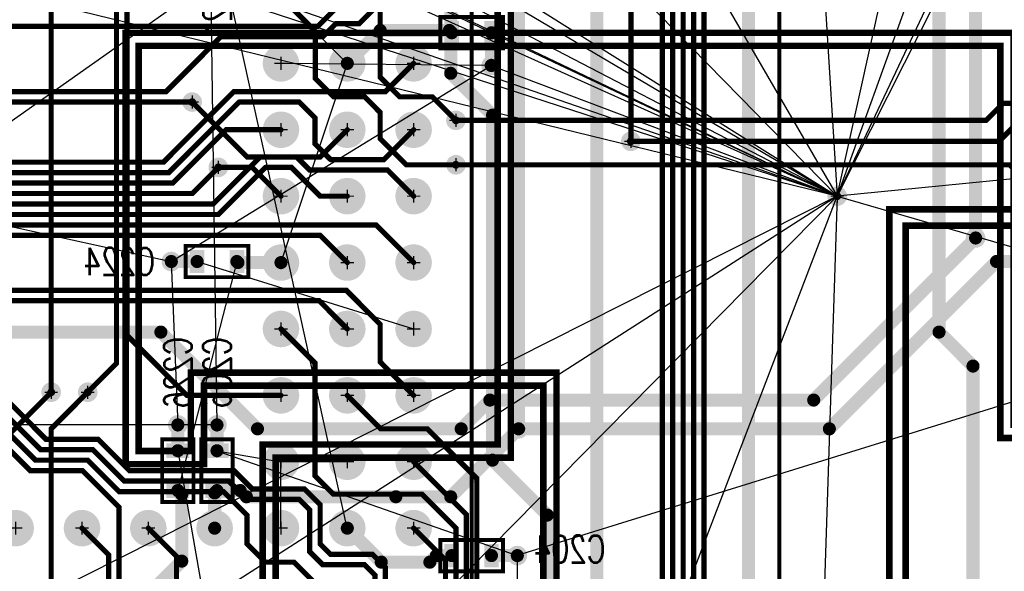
# Model space of a CAD drawing. Extents: x -1 to 210, y -5 to 148.
# Tile 43 of 52: x 138 to 175, y 41 to 62. Entities that reach past the tile are written whole.
import ezdxf
from ezdxf.enums import TextEntityAlignment as Align

# ---------------------------------------------------------------- set-up
doc = ezdxf.new("R2010")
doc.units = 0
for name, pattern in [('POUR_01_-1_0_000000', [2, 1, 1]), ('SIG_118', [2, 1, 1]), ('SIG_119', [2, 1, 1]), ('SIG_12', [2, 1, 1]), ('SIG_120', [2, 1, 1]), ('SIG_121', [2, 1, 1]), ('SIG_122', [2, 1, 1]), ('SIG_132', [2, 1, 1]), ('SIG_135', [2, 1, 1]), ('SIG_136', [2, 1, 1]), ('SIG_147', [2, 1, 1]), ('SIG_15', [2, 1, 1]), ('SIG_158', [2, 1, 1]), ('SIG_169', [2, 1, 1]), ('SIG_17', [2, 1, 1]), ('SIG_178', [2, 1, 1]), ('SIG_180', [2, 1, 1]), ('SIG_183', [2, 1, 1]), ('SIG_185', [2, 1, 1]), ('SIG_186', [2, 1, 1]), ('SIG_187', [2, 1, 1]), ('SIG_188', [2, 1, 1]), ('SIG_189', [2, 1, 1]), ('SIG_190', [2, 1, 1]), ('SIG_192', [2, 1, 1]), ('SIG_193', [2, 1, 1]), ('SIG_194', [2, 1, 1]), ('SIG_195', [2, 1, 1]), ('SIG_196', [2, 1, 1]), ('SIG_197', [2, 1, 1]), ('SIG_198', [2, 1, 1]), ('SIG_202', [2, 1, 1]), ('SIG_203', [2, 1, 1]), ('SIG_204', [2, 1, 1]), ('SIG_205', [2, 1, 1]), ('SIG_206', [2, 1, 1]), ('SIG_207', [2, 1, 1]), ('SIG_208', [2, 1, 1]), ('SIG_209', [2, 1, 1]), ('SIG_242', [2, 1, 1]), ('SIG_245', [2, 1, 1]), ('SIG_52', [2, 1, 1]), ('SIG_89', [2, 1, 1]), ('SIG_9', [2, 1, 1]), ('SIG_91', [2, 1, 1]), ('SIG_94', [2, 1, 1]), ('SIG_99', [2, 1, 1])]:
    doc.linetypes.add(name, pattern=pattern)
for name, color, linetype in [('COPPER_CUTOUT_03', 112, 'CONTINUOUS'), ('DRIL_NPLTE_THRU_01', 176, 'CONTINUOUS'), ('DRIL_NPLTE_THRU_02', 255, 'CONTINUOUS'), ('DRIL_NPLTE_THRU_03', 106, 'CONTINUOUS'), ('DRIL_NPLTE_THRU_04', 16, 'CONTINUOUS'), ('DRIL_PLTE_THRU_01', 176, 'CONTINUOUS'), ('DRIL_PLTE_THRU_02', 255, 'CONTINUOUS'), ('DRIL_PLTE_THRU_03', 106, 'CONTINUOUS'), ('DRIL_PLTE_THRU_04', 16, 'CONTINUOUS'), ('DRIL_SYMBOL', 254, 'CONTINUOUS'), ('LINK_00', 57, 'CONTINUOUS'), ('PADS_BOT', 1, 'CONTINUOUS'), ('PADS_INNER', 5, 'CONTINUOUS'), ('PADS_TOP', 5, 'CONTINUOUS'), ('PART_BOT_2DLINE_00', 6, 'CONTINUOUS'), ('PART_NAME_04', 6, 'CONTINUOUS'), ('PART_TOP_2DLINE_01', 4, 'CONTINUOUS'), ('POUR_HEADER_02', 253, 'CONTINUOUS'), ('POUR_HEADER_03', 112, 'CONTINUOUS'), ('TRACE_01', 5, 'CONTINUOUS'), ('TRACE_04', 1, 'CONTINUOUS'), ('VIAPTS', 5, 'CONTINUOUS')]:
    doc.layers.add(name, color=color, linetype=linetype)
doc.styles.add('W0$15', font='simplex', dxfattribs={"width": 0.75})

# ---------------------------------------------------------------- blocks, each defined once
blk = doc.blocks.new('POUR_HEADER_0')
at = {"layer": 'POUR_HEADER_02', "linetype": 'POUR_01_-1_0_000000', "const_width": 0.25}
blk.add_lwpolyline([(104, -83), (141.75, -83), (141.75, -66.75), (136.25, -66.75), (136.25, -57.25), (144.5, -57.25), (144.5, -62), (152.25, -62), (152.25, -47.25), (138.25, -47.25), (138.25, -50.25), (136.25, -50.25), (136.25, -34.75), (169.25, -34.75), (169.25, -49.75), (176.5, -49.75), (176.5, -45.25), (186.5, -45.25), (186.5, -50), (194.5, -50), (194.5, -59.75), (190.75, -59.75), (190.75, -94.5), (-5, -94.5)], dxfattribs=at)
blk = doc.blocks.new('POUR_HEADER_2')
at = {"layer": 'POUR_HEADER_02', "linetype": 'POUR_01_-1_0_000000', "const_width": 0.25}
blk.add_lwpolyline([(13.5, -35.25), (13.5, -21.5), (0.5, -21.5), (0.5, -24.5), (-2.5, -24.5), (-2.5, -8), (31.5, -8), (31.5, -23), (37.75, -23), (37.75, -18.5), (48.75, -18.5), (48.75, -23.25), (56.75, -23.25), (56.75, -34)], dxfattribs=at)
blk = doc.blocks.new('POUR_HEADER_4')
at = {"layer": 'POUR_HEADER_03', "linetype": 'POUR_01_-1_0_000000', "const_width": 0.25}
blk.add_lwpolyline([(-19.75, -1.25), (15.75, -1.25), (15.75, -4.75), (25.25, -4.75), (25.25, -61.25), (-2.25, -61.25), (-2.25, -106), (-25.75, -106), (-25.75, -70.75), (-16.75, -70.75), (-16.75, -50.25), (-30.5, -50.25), (-30.5, -40), (-53.25, -40), (-53.25, -46), (-59, -46), (-59, -34.75), (-2.25, -34.75), (-2.25, -52.25), (22, -52.25), (22, -22.5), (0, -22.5), (0, -6.5), (-19.75, -6.5)], close=True, dxfattribs=at)
blk = doc.blocks.new('POUR_HEADER_5')
at = {"layer": 'POUR_HEADER_03', "linetype": 'POUR_01_-1_0_000000', "const_width": 0.25}
blk.add_lwpolyline([(-19, -38), (2.75, -38), (2.75, -48.25), (16.5, -48.25), (16.5, -67.75), (7.5, -67.75), (7.5, -103.5), (-4.5, -103.5)], dxfattribs=at)
blk = doc.blocks.new('SMOOTH_0$25')
at = {"const_width": 0.125}
blk.add_lwpolyline([(-0.0625, 0, 1), (0.0625, 0, 1)], format="xyb", close=True, dxfattribs=at)
blk = doc.blocks.new('POUR_HEADER_7')
at = {"layer": 'COPPER_CUTOUT_03', "const_width": 0.25}
blk.add_lwpolyline([(79.125, 28.375), (128.625, 28.375), (128.625, 33.125), (108.875, 33.125), (108.875, 39.625), (145.625, 39.625), (145.625, 36.125), (155.125, 36.125), (155.125, -21.625), (127.625, -21.625), (127.625, -66.375), (90.375, -66.375)], dxfattribs=at)
at = {"layer": 'COPPER_CUTOUT_03'}
blk.add_blockref('SMOOTH_0$25', (127.625, -21.625), dxfattribs=at)
blk = doc.blocks.new('SMOOTH_0$15')
at = {"const_width": 0.075}
blk.add_lwpolyline([(-0.0375, 0, 1), (0.0375, 0, 1)], format="xyb", close=True, dxfattribs=at)
blk = doc.blocks.new('PART_BODY_BOT_22')
at = {"layer": 'PART_BOT_2DLINE_00', "const_width": 0.15}
blk.add_lwpolyline([(1.2, -0.6), (1.2, 0.6), (-1.2, 0.6), (-1.2, -0.6)], close=True, dxfattribs=at)
at = {"layer": 'PART_BOT_2DLINE_00'}
for p in [(-1.2, 0.6), (1.2, 0.6), (-1.2, -0.6), (1.2, -0.6)]:
    blk.add_blockref('SMOOTH_0$15', p, dxfattribs=at)
blk = doc.blocks.new('DRIL_HOLE_0')
blk.add_lwpolyline([(0, 0, 1), (0, 0, 1)], format="xyb", close=True)
blk = doc.blocks.new('PAD_0')
blk.add_lwpolyline([(0, 0, 1), (0, 0, 1)], format="xyb", close=True)
blk = doc.blocks.new('PAD_2')
at = {"const_width": 0.5588}
blk.add_lwpolyline([(-0.4445, 0), (0.4445, 0)], dxfattribs=at)
blk = doc.blocks.new('STK_BOT_5')
at = {"layer": 'DRIL_PLTE_THRU_01'}
blk.add_blockref('DRIL_HOLE_0', (0, 0), dxfattribs=at)
at = {"layer": 'DRIL_PLTE_THRU_02'}
blk.add_blockref('DRIL_HOLE_0', (0, 0), dxfattribs=at)
at = {"layer": 'DRIL_PLTE_THRU_03'}
blk.add_blockref('DRIL_HOLE_0', (0, 0), dxfattribs=at)
at = {"layer": 'DRIL_PLTE_THRU_04'}
blk.add_blockref('DRIL_HOLE_0', (0, 0), dxfattribs=at)
at = {"layer": 'PADS_BOT', "rotation": 90}
blk.add_blockref('PAD_2', (0, 0), dxfattribs=at)
at = {"layer": 'PADS_INNER'}
blk.add_blockref('PAD_0', (0, 0), dxfattribs=at)
at = {"layer": 'PADS_TOP'}
blk.add_blockref('PAD_0', (0, 0), dxfattribs=at)
blk = doc.blocks.new('SYM_BOT_3')
for name, p in [('PART_BODY_BOT_22', (0, 0)), ('STK_BOT_5', (-0.762, 0)), ('STK_BOT_5', (0.762, 0))]:
    blk.add_blockref(name, p)
blk = doc.blocks.new('PART_BOT_41')
blk.add_blockref('SYM_BOT_3', (0, 0))
at = {"layer": 'PART_NAME_04', "style": 'W0$15', "width": 0.75}
blk.add_text('C21', height=1.05, dxfattribs=at).set_placement((3.25, -0.2499993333), align=Align.MIDDLE_CENTER)
blk = doc.blocks.new('PART_BODY_TOP_54')
at = {"layer": 'PART_TOP_2DLINE_01', "const_width": 0.1524}
for points in [[(-25.15, 20.92), (25.15, 20.92), (25.15, -31.78), (-25.15, -31.78)], [(-20.0025, 20.0025), (-20.0025, -20.0025), (20.0025, -20.0025), (20.0025, 20.0025)]]:
    blk.add_lwpolyline(points, close=True, dxfattribs=at)
blk = doc.blocks.new('DRIL_SYMBOL_0$8')
at = {"layer": 'DRIL_SYMBOL', "const_width": 0.0508}
for points in [[(-0.254, 0), (0.254, 0)], [(0, -0.254), (0, 0.254)]]:
    blk.add_lwpolyline(points, dxfattribs=at)
blk = doc.blocks.new('DRIL_HOLE_0$8')
at = {"const_width": 0.4}
blk.add_lwpolyline([(-0.2, 0, 1), (0.2, 0, 1)], format="xyb", close=True, dxfattribs=at)
blk.add_blockref('DRIL_SYMBOL_0$8', (0, 0))
blk = doc.blocks.new('PAD_30')
at = {"const_width": 0.6985}
blk.add_lwpolyline([(0, -0.34925, 1), (0, 0.34925, 1)], format="xyb", close=True, dxfattribs=at)
blk = doc.blocks.new('STK_TOP_35')
at = {"layer": 'DRIL_PLTE_THRU_01'}
blk.add_blockref('DRIL_HOLE_0$8', (0, 0), dxfattribs=at)
at = {"layer": 'DRIL_PLTE_THRU_02'}
blk.add_blockref('DRIL_HOLE_0$8', (0, 0), dxfattribs=at)
at = {"layer": 'DRIL_PLTE_THRU_03'}
blk.add_blockref('DRIL_HOLE_0$8', (0, 0), dxfattribs=at)
at = {"layer": 'DRIL_PLTE_THRU_04'}
blk.add_blockref('DRIL_HOLE_0$8', (0, 0), dxfattribs=at)
at = {"layer": 'PADS_BOT'}
blk.add_blockref('PAD_30', (0, 0), dxfattribs=at)
at = {"layer": 'PADS_INNER'}
blk.add_blockref('PAD_30', (0, 0), dxfattribs=at)
at = {"layer": 'PADS_TOP'}
blk.add_blockref('PAD_30', (0, 0), dxfattribs=at)
blk = doc.blocks.new('STK_TOP_22')
at = {"layer": 'DRIL_NPLTE_THRU_01'}
blk.add_blockref('DRIL_HOLE_0', (0, 0), dxfattribs=at)
at = {"layer": 'DRIL_NPLTE_THRU_02'}
blk.add_blockref('DRIL_HOLE_0', (0, 0), dxfattribs=at)
at = {"layer": 'DRIL_NPLTE_THRU_03'}
blk.add_blockref('DRIL_HOLE_0', (0, 0), dxfattribs=at)
at = {"layer": 'DRIL_NPLTE_THRU_04'}
blk.add_blockref('DRIL_HOLE_0', (0, 0), dxfattribs=at)
at = {"layer": 'PADS_BOT'}
blk.add_blockref('PAD_0', (0, 0), dxfattribs=at)
at = {"layer": 'PADS_INNER'}
blk.add_blockref('PAD_0', (0, 0), dxfattribs=at)
at = {"layer": 'PADS_TOP'}
blk.add_blockref('PAD_0', (0, 0), dxfattribs=at)
blk = doc.blocks.new('SYM_TOP_35')
for name, p in [('PART_BODY_TOP_54', (0, 0)), ('STK_TOP_35', (-12.7, -2.54)), ('STK_TOP_35', (-12.7, -5.08)), ('STK_TOP_22', (-10.16, -5.08)), ('STK_TOP_22', (-7.62, -5.08)), ('STK_TOP_22', (-5.08, -5.08)), ('STK_TOP_22', (-2.54, -5.08)), ('STK_TOP_22', (0, -5.08)), ('STK_TOP_22', (2.54, -5.08)), ('STK_TOP_22', (5.08, -5.08)), ('STK_TOP_35', (-12.7, -7.62)), ('STK_TOP_22', (-10.16, -7.62)), ('STK_TOP_22', (-7.62, -7.62)), ('STK_TOP_22', (-5.08, -7.62)), ('STK_TOP_22', (-2.54, -7.62)), ('STK_TOP_22', (0, -7.62)), ('STK_TOP_22', (2.54, -7.62)), ('STK_TOP_22', (5.08, -7.62)), ('STK_TOP_35', (-12.7, -10.16)), ('STK_TOP_22', (-10.16, -10.16)), ('STK_TOP_22', (-7.62, -10.16)), ('STK_TOP_22', (-5.08, -10.16)), ('STK_TOP_22', (-2.54, -10.16)), ('STK_TOP_22', (0, -10.16)), ('STK_TOP_22', (2.54, -10.16)), ('STK_TOP_22', (5.08, -10.16)), ('STK_TOP_35', (-12.7, -12.7)), ('STK_TOP_35', (-10.16, -12.7)), ('STK_TOP_35', (-7.62, -12.7)), ('STK_TOP_35', (-5.08, -12.7)), ('STK_TOP_35', (-2.54, -12.7)), ('STK_TOP_35', (0, -12.7)), ('STK_TOP_35', (2.54, -12.7)), ('STK_TOP_35', (5.08, -12.7)), ('STK_TOP_35', (-12.7, -15.24)), ('STK_TOP_35', (-10.16, -15.24)), ('STK_TOP_35', (-7.62, -15.24)), ('STK_TOP_35', (-5.08, -15.24)), ('STK_TOP_35', (-2.54, -15.24)), ('STK_TOP_35', (0, -15.24)), ('STK_TOP_35', (2.54, -15.24)), ('STK_TOP_35', (5.08, -15.24)), ('STK_TOP_35', (-12.7, -17.78)), ('STK_TOP_35', (-10.16, -17.78)), ('STK_TOP_35', (-7.62, -17.78)), ('STK_TOP_35', (-5.08, -17.78)), ('STK_TOP_35', (-2.54, -17.78)), ('STK_TOP_35', (0, -17.78)), ('STK_TOP_35', (2.54, -17.78)), ('STK_TOP_35', (5.08, -17.78))]:
    blk.add_blockref(name, p)
blk = doc.blocks.new('PART_TOP_202')
blk.add_blockref('SYM_TOP_35', (0, 0))
blk = doc.blocks.new('PART_BOT_207')
blk.add_blockref('SYM_BOT_3', (0, 0))
at = {"layer": 'PART_NAME_04', "style": 'W0$15', "width": 0.75}
blk.add_text('C204', height=1.05, rotation=180, dxfattribs=at).set_placement((3.75, -0.2499993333), align=Align.MIDDLE_CENTER)
blk = doc.blocks.new('PART_BOT_209')
blk.add_blockref('SYM_BOT_3', (0, 0))
at = {"layer": 'PART_NAME_04', "style": 'W0$15', "width": 0.75}
blk.add_text('C206', height=1.05, rotation=180, dxfattribs=at).set_placement((3.75, 0), align=Align.MIDDLE_CENTER)
blk = doc.blocks.new('PART_BOT_218')
blk.add_blockref('SYM_BOT_3', (0, 0))
at = {"layer": 'PART_NAME_04', "style": 'W0$15', "width": 0.75}
blk.add_text('C224', height=1.05, dxfattribs=at).set_placement((3.75, 0), align=Align.MIDDLE_CENTER)
blk = doc.blocks.new('PART_BOT_219')
blk.add_blockref('SYM_BOT_3', (0, 0))
at = {"layer": 'PART_NAME_04', "style": 'W0$15', "width": 0.75}
blk.add_text('C225', height=1.05, rotation=180, dxfattribs=at).set_placement((0.5, -1.75), align=Align.MIDDLE_CENTER)
blk = doc.blocks.new('PART_BOT_220')
blk.add_blockref('SYM_BOT_3', (0, 0))
at = {"layer": 'PART_NAME_04', "style": 'W0$15', "width": 0.75}
blk.add_text('C226', height=1.05, rotation=180, dxfattribs=at).set_placement((3.75, 0), align=Align.MIDDLE_CENTER)
blk = doc.blocks.new('SMOOTH_0$5')
at = {"const_width": 0.25}
blk.add_lwpolyline([(-0.125, 0, 1), (0.125, 0, 1)], format="xyb", close=True, dxfattribs=at)
blk = doc.blocks.new('SMOOTH_0$2')
at = {"const_width": 0.1}
blk.add_lwpolyline([(-0.05, 0, 1), (0.05, 0, 1)], format="xyb", close=True, dxfattribs=at)
blk = doc.blocks.new('DRIL_SYMBOL_0$3')
at = {"layer": 'DRIL_SYMBOL', "const_width": 0.0508}
for points in [[(-0.254, 0), (0.254, 0)], [(0, -0.254), (0, 0.254)]]:
    blk.add_lwpolyline(points, dxfattribs=at)
blk = doc.blocks.new('DRIL_HOLE_0$3')
at = {"const_width": 0.15}
blk.add_lwpolyline([(-0.075, 0, 1), (0.075, 0, 1)], format="xyb", close=True, dxfattribs=at)
blk.add_blockref('DRIL_SYMBOL_0$3', (0, 0))
blk = doc.blocks.new('PAD_34')
at = {"const_width": 0.375}
blk.add_lwpolyline([(0, -0.1875, 1), (0, 0.1875, 1)], format="xyb", close=True, dxfattribs=at)
blk = doc.blocks.new('STK_TOP_3')
at = {"layer": 'DRIL_PLTE_THRU_01'}
blk.add_blockref('DRIL_HOLE_0$3', (0, 0), dxfattribs=at)
at = {"layer": 'DRIL_PLTE_THRU_02'}
blk.add_blockref('DRIL_HOLE_0$3', (0, 0), dxfattribs=at)
at = {"layer": 'DRIL_PLTE_THRU_03'}
blk.add_blockref('DRIL_HOLE_0$3', (0, 0), dxfattribs=at)
at = {"layer": 'DRIL_PLTE_THRU_04'}
blk.add_blockref('DRIL_HOLE_0$3', (0, 0), dxfattribs=at)
at = {"layer": 'PADS_BOT'}
blk.add_blockref('PAD_34', (0, 0), dxfattribs=at)
at = {"layer": 'PADS_INNER'}
blk.add_blockref('PAD_34', (0, 0), dxfattribs=at)
at = {"layer": 'PADS_TOP'}
blk.add_blockref('PAD_34', (0, 0), dxfattribs=at)
blk = doc.blocks.new('SYM_TOP_1')
blk.add_blockref('STK_TOP_3', (0, 0))

msp = doc.modelspace()

# ---------------------------------------------------------------- linework, layer by layer
at = {"layer": 'LINK_00', "linetype": 'SIG_12'}
for p, q in [((58, 120.5), (169, 55)), ((31.5, 120), (169, 55)), ((192.5, 120), (169, 55)), ((198.5, 113.5), (169, 55)), ((169, 55), (50, 108.5)), ((120.5, 104.5), (169, 55)), ((169, 55), (179.5, 102.5)), ((37.5, 100.5), (169, 55)), ((98, 99.5), (169, 55)), ((80, 97.5), (169, 55)), ((145.5, 95.5), (169, 55)), ((169, 55), (92, 95)), ((166.5, 95), (169, 55)), ((70.5, 87), (169, 55)), ((169, 55), (83, 76)), ((169, 55), (178, 74)), ((143.5, 52.5), (155.75, 60)), ((155.75, 60), (147.7, 60.08)), ((155.75, 60), (169, 55)), ((194.5, 57.5), (169, 55)), ((126.25, 56.25), (143.5, 52.5)), ((169, 55), (103.5, 22)), ((169, 55), (106.5, 15)), ((169, 55), (131.5, 17)), ((157.5, 25), (169, 55)), ((169, 55), (168, 24.5)), ((169, 55), (188, 49.5)), ((143.5, 52.5), (143.75, 46.25)), ((144.488, 52.5), (152.78, 49.92)), ((143.75, 45.262), (145.16, 37.22))]:
    msp.add_line(p, q, dxfattribs=at)
at = {"layer": 'LINK_00', "linetype": 'SIG_94'}
for p, q in [((140.08, 70.24), (150.24, 60.08)), ((150.24, 60.08), (147.7, 52.46)), ((146.012, 52.5), (143.75, 43.738))]:
    msp.add_line(p, q, dxfattribs=at)
at = {"layer": 'LINK_00', "linetype": 'SIG_52'}
msp.add_line((150.24, 42.3), (145, 66.012), dxfattribs=at)
at = {"layer": 'LINK_00', "linetype": 'SIG_9'}
msp.add_line((147.7, 65.16), (126.25, 50), dxfattribs=at)
at = {"layer": 'LINK_00', "linetype": 'SIG_15'}
for p, q in [((145, 63.5), (145.25, 46.25)), ((179.5, 48.3), (156.75, 41.25)), ((145.25, 46.25), (134, 46.25)), ((145.25, 45.262), (156.75, 41.25)), ((145.25, 45.262), (147.7, 44.84)), ((147.7, 42.3), (147.7, 44.84)), ((150.24, 44.84), (147.7, 44.84)), ((156.75, 41.25), (156.75, 39.75))]:
    msp.add_line(p, q, dxfattribs=at)
at = {"layer": 'TRACE_01', "linetype": 'SIG_122', "const_width": 0.5}
msp.add_lwpolyline([(174.3, 53.4), (174.3, 63.5), (175.9, 65.1), (175.9, 68.8), (185.3, 78.2), (185.3, 94.1)], dxfattribs=at)
at = {"layer": 'TRACE_01', "linetype": 'SIG_118', "const_width": 0.2}
msp.add_lwpolyline([(137.1, 84.9), (137.1, 75.6), (138.9, 73.8), (138.9, 47.5)], dxfattribs=at)
at = {"layer": 'TRACE_01', "linetype": 'SIG_132', "const_width": 0.5}
msp.add_lwpolyline([(159.8, 34.8), (159.8, 84.6)], dxfattribs=at)
at = {"layer": 'TRACE_01', "linetype": 'SIG_119', "const_width": 0.2}
for points in [[(139.3, 84.2), (139.4, 75.2), (141.1, 73.5), (141.1, 65.3), (141.4, 65), (141.4, 48.6)], [(140.3, 47.5), (141.4, 48.6)]]:
    msp.add_lwpolyline(points, dxfattribs=at)
at = {"layer": 'TRACE_01', "linetype": 'SIG_202', "const_width": 0.2}
msp.add_lwpolyline([(161.1, 82.8), (161.1, 57.1)], dxfattribs=at)
at = {"layer": 'TRACE_01', "linetype": 'SIG_91', "const_width": 0.5}
msp.add_lwpolyline([(165.6, 37.7), (165.6, 80.4)], dxfattribs=at)
at = {"layer": 'TRACE_01', "linetype": 'SIG_136', "const_width": 0.2}
msp.add_lwpolyline([(163.1, 17.3), (163.1, 76.4), (164.4, 77.7)], dxfattribs=at)
at = {"layer": 'TRACE_01', "linetype": 'SIG_180', "const_width": 0.2}
msp.add_lwpolyline([(162.3, 77.2), (162.3, 16.2)], dxfattribs=at)
at = {"layer": 'TRACE_01', "linetype": 'SIG_135', "const_width": 0.2}
msp.add_lwpolyline([(162.7, 77.2), (162.7, 17.1), (163.2, 16.6), (163.2, 13.1)], dxfattribs=at)
at = {"layer": 'TRACE_01', "linetype": 'SIG_120', "const_width": 0.2}
msp.add_lwpolyline([(139.8, 76.4), (139.8, 75.4), (141.5, 73.7), (141.5, 65.6), (141.8, 65.3), (141.8, 49.68), (144.1, 47.38), (147.7, 47.38)], dxfattribs=at)
at = {"layer": 'TRACE_01', "linetype": 'SIG_169', "const_width": 0.2}
msp.add_lwpolyline([(163.5, 19.1), (163.5, 69.1), (164.4, 70)], dxfattribs=at)
at = {"layer": 'TRACE_01', "linetype": 'SIG_147', "const_width": 0.2}
msp.add_lwpolyline([(163.9, 19.3), (163.9, 68.3), (164.4, 68.8)], dxfattribs=at)
at = {"layer": 'TRACE_01', "linetype": 'SIG_242', "const_width": 0.2}
msp.add_lwpolyline([(150.24, 67.7), (151.5, 66.44), (151.5, 59.55), (152.25, 58.8), (153.5, 58.8), (154.4, 57.9)], dxfattribs=at)
at = {"layer": 'TRACE_01', "linetype": 'SIG_192', "const_width": 0.2}
msp.add_lwpolyline([(134.3, 67), (134.3, 48.9), (138.3, 44.9), (140.3, 44.9), (141.5, 43.7), (145.5000006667, 43.7), (146.4, 42.8000006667), (146.4, 41.7), (147.1, 41), (148.2, 41), (149.2, 40), (149.2, 36.3), (152.2, 33.3)], dxfattribs=at)
at = {"layer": 'TRACE_01', "linetype": 'SIG_99', "const_width": 0.5}
msp.add_lwpolyline([(155.2, 65.4), (156.8, 63.8), (156.8, 46.1)], dxfattribs=at)
at = {"layer": 'TRACE_01', "linetype": 'SIG_89', "const_width": 0.5}
msp.add_lwpolyline([(154.2, 64.2), (154.2, 59.7), (155.8, 58.1), (155.8, 44.9), (157.9, 42.8), (157.9, 38.6)], dxfattribs=at)
at = {"layer": 'TRACE_01', "linetype": 'SIG_121', "const_width": 0.5}
msp.add_lwpolyline([(172.9, 64.0999993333), (172.9, 49.8), (174.2, 48.5), (174.2, 37.7)], dxfattribs=at)
at = {"layer": 'TRACE_01', "linetype": 'SIG_245', "const_width": 0.2}
msp.add_lwpolyline([(147.7, 62.62), (149.02, 61.3), (149.02, 59.5), (149.72, 58.8), (150.9, 58.8), (151.5, 58.2), (151.5, 57.2), (152.5, 56.2), (154.4, 56.2)], dxfattribs=at)
at = {"layer": 'TRACE_01', "linetype": 'SIG_196', "const_width": 0.2}
msp.add_lwpolyline([(144.3, 58.6), (146.4, 56.5), (149.2, 56.5), (150.24, 57.54)], dxfattribs=at)
at = {"layer": 'TRACE_01', "linetype": 'SIG_209', "const_width": 0.2}
msp.add_lwpolyline([(145.3, 56.1), (146.6, 56.1), (147.7, 55)], dxfattribs=at)
at = {"layer": 'TRACE_01', "linetype": 'SIG_188', "const_width": 0.2}
msp.add_lwpolyline([(147.7, 49.92), (149, 48.62), (149, 44.3), (149.7, 43.6), (153.1, 43.6), (154.4, 42.3), (154.4, 31), (155.1, 30.3)], dxfattribs=at)
at = {"layer": 'TRACE_01', "linetype": 'SIG_190', "const_width": 0.2}
msp.add_lwpolyline([(133.9, 48.7), (138.1, 44.5), (140.1, 44.5), (141.5, 43.1), (141.5, 30.8), (141.9, 30.4), (141.9, 30.1)], dxfattribs=at)
at = {"layer": 'TRACE_01', "linetype": 'SIG_189', "const_width": 0.2}
msp.add_lwpolyline([(136, 47.8), (138.5, 45.3), (140.5, 45.3), (141.7, 44.1), (145.7, 44.1), (146.4, 43.4), (148.4, 43.4), (148.8, 43), (148.8, 41.4), (149.3, 40.9), (150.9, 40.9), (151.3, 40.5), (151.3, 36), (152.6, 34.7), (152.6, 17.7)], dxfattribs=at)
at = {"layer": 'TRACE_01', "linetype": 'SIG_158', "const_width": 0.2}
msp.add_lwpolyline([(136.4, 48), (138.7, 45.7), (140.7, 45.7), (141.9, 44.5), (145.9, 44.5), (146.6, 43.8), (148.6, 43.8), (149.2, 43.2), (149.2, 41.7), (149.6, 41.3), (151.2, 41.3), (151.7, 40.8), (151.7, 36.2), (153, 34.9), (153, 14.8)], dxfattribs=at)
at = {"layer": 'TRACE_01', "linetype": 'SIG_186', "const_width": 0.2}
msp.add_lwpolyline([(150.24, 47.38), (151.52, 46.1), (153.3, 46.1), (155.2, 44.2), (155.2, 34.3), (156.6, 32.9)], dxfattribs=at)
at = {"layer": 'TRACE_01', "linetype": 'SIG_187', "const_width": 0.2}
msp.add_lwpolyline([(152.78, 44.84), (154.8, 42.82), (154.8, 33.5), (155.3, 33), (155.3, 31.7)], dxfattribs=at)
at = {"layer": 'TRACE_01', "linetype": 'SIG_178', "const_width": 0.2}
msp.add_lwpolyline([(140.08, 42.3), (141.0999993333, 41.2800013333), (141.0999993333, 40.2000013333), (141.1, 29.9)], dxfattribs=at)
at = {"layer": 'TRACE_01', "linetype": 'SIG_183', "const_width": 0.2}
msp.add_lwpolyline([(142.62, 42.3), (143.7, 41.22), (143.7, 32.3)], dxfattribs=at)
at = {"layer": 'TRACE_01', "linetype": 'SIG_185', "const_width": 0.2}
msp.add_lwpolyline([(152.78, 42.3), (154, 41.08), (154, 29.5)], dxfattribs=at)
at = {"layer": 'TRACE_04', "linetype": 'SIG_198', "const_width": 0.2}
msp.add_lwpolyline([(87.46, 55.06), (88.7, 56.3), (108.2, 56.3), (112.8, 60.9), (115.1, 60.9), (115.3, 61.1), (127.4, 61.1), (127.8, 61.5), (149.12, 61.5), (150.24, 62.62)], dxfattribs=at)
at = {"layer": 'TRACE_04', "linetype": 'SIG_197', "const_width": 0.2}
msp.add_lwpolyline([(96.2, 53.9), (108.5, 53.9), (111.9, 57.3), (113.7, 57.3), (115.4, 59), (143.3, 59), (145.4, 61.1), (149.3000006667, 61.1), (149.8000006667, 61.6), (150.7, 61.6), (151.72, 62.62), (152.78, 62.62)], dxfattribs=at)
at = {"layer": 'TRACE_04', "linetype": 'SIG_94', "const_width": 0.5}
for points in [[(150.24, 60.08), (151.5, 61.34), (154.148, 61.34)], [(154.238, 61.25), (154.148, 61.34)], [(147.7, 52.46), (146.052, 52.46), (146.012, 52.5)], [(142.62, 39.76), (143.9, 41.04), (143.9, 43.588), (143.75, 43.738)]]:
    msp.add_lwpolyline(points, dxfattribs=at)
at = {"layer": 'TRACE_04', "linetype": 'SIG_12', "const_width": 0.5}
for points in [[(155.75, 60), (155.762, 60), (155.762, 61.25)], [(143.5, 52.5), (144.488, 52.5)], [(143.75, 45.262), (143.75, 46.25)]]:
    msp.add_lwpolyline(points, dxfattribs=at)
at = {"layer": 'TRACE_04', "linetype": 'SIG_242', "const_width": 0.2}
msp.add_lwpolyline([(154.4, 57.9), (174.7, 57.9), (175.35, 58.55), (180.09, 58.55), (182.04, 60.5)], dxfattribs=at)
at = {"layer": 'TRACE_04', "linetype": 'SIG_195', "const_width": 0.2}
msp.add_lwpolyline([(90.92, 51.6), (109.1999993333, 51.6), (111.5999993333, 54), (130.1, 54), (132.4, 56.3), (143.2, 56.3), (145.9, 59), (151.7, 59), (152.78, 60.08)], dxfattribs=at)
at = {"layer": 'TRACE_04', "linetype": 'SIG_194', "const_width": 0.2}
for points in [[(87.46, 49.98), (88.68, 51.2), (109.4, 51.2), (111.8, 53.6), (130.3, 53.6), (132.6, 55.9), (143.4, 55.9), (146.1, 58.6)], [(149.6, 56.4), (149, 57), (149, 58), (148.4, 58.6), (146.1, 58.6)], [(149.6, 56.4), (151.64, 56.4), (152.78, 57.54)]]:
    msp.add_lwpolyline(points, dxfattribs=at)
at = {"layer": 'TRACE_04', "linetype": 'SIG_196', "const_width": 0.2}
msp.add_lwpolyline([(96, 53.5), (108.7, 53.5), (112.0999993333, 56.8999993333), (113.8999993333, 56.8999993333), (115.6, 58.6), (144.3, 58.6)], dxfattribs=at)
at = {"layer": 'TRACE_04', "linetype": 'SIG_202', "const_width": 0.2}
msp.add_lwpolyline([(161.1, 57.1), (175.2, 57.1), (176, 57.9), (183.18, 57.9)], dxfattribs=at)
at = {"layer": 'TRACE_04', "linetype": 'SIG_193', "const_width": 0.2}
msp.add_lwpolyline([(115.4, 51.4), (128.7, 51.4), (132.8, 55.5), (143.56, 55.5), (145.6, 57.54), (147.7, 57.54)], dxfattribs=at)
at = {"layer": 'TRACE_04', "linetype": 'SIG_208', "const_width": 0.2}
for points in [[(92.4, 46.5), (110.5999993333, 46.5), (112.9999993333, 48.9), (127.4, 48.9), (133.2, 54.7), (145.1, 54.7), (145.55, 55.15), (146.8999993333, 56.5), (147.5, 56.5)], [(152.78, 55), (151.78, 56), (148.8000006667, 56), (148.3000006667, 56.5), (147.5, 56.5)]]:
    msp.add_lwpolyline(points, dxfattribs=at)
at = {"layer": 'TRACE_04', "linetype": 'SIG_207', "const_width": 0.2}
for points in [[(87.46, 44.9), (88.66, 46.1), (111, 46.1), (113.4, 48.5), (127.6, 48.5), (133.4, 54.3), (145.3, 54.3), (147.1, 56.1)], [(150.24, 55), (149.2000006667, 55), (148.1000006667, 56.1), (147.1, 56.1)]]:
    msp.add_lwpolyline(points, dxfattribs=at)
at = {"layer": 'TRACE_04', "linetype": 'SIG_209', "const_width": 0.2}
msp.add_lwpolyline([(93.8, 47.7), (110.4, 47.7), (112.4, 49.7), (115.3, 49.7), (116.6, 51), (128.9, 51), (133, 55.1), (144.3, 55.1), (145.3, 56.1)], dxfattribs=at)
at = {"layer": 'TRACE_04', "linetype": 'SIG_245', "const_width": 0.2}
msp.add_lwpolyline([(176.8, 55), (175.6, 56.2), (154.4, 56.2)], dxfattribs=at)
at = {"layer": 'TRACE_04', "linetype": 'SIG_206', "const_width": 0.2}
msp.add_lwpolyline([(152.78, 52.46), (151.34, 53.9), (135.3, 53.9)], dxfattribs=at)
at = {"layer": 'TRACE_04', "linetype": 'SIG_205', "const_width": 0.2}
msp.add_lwpolyline([(150.24, 52.46), (149.2, 53.5), (135.3, 53.5)], dxfattribs=at)
at = {"layer": 'TRACE_04', "linetype": 'SIG_122', "const_width": 0.5}
for points in [[(154.6, 46.1), (155.7, 47.2), (168.1, 47.2), (174.3, 53.4)], [(122.3, 39.76), (123.54, 41), (125.3, 41), (126.1, 41.8), (126.1, 43), (132.9, 49.8), (143.1, 49.8)], [(154.6, 46.1), (146.8, 46.1), (143.1, 49.8)]]:
    msp.add_lwpolyline(points, dxfattribs=at)
at = {"layer": 'TRACE_04', "linetype": 'SIG_99', "const_width": 0.5}
for points in [[(156.8, 46.1), (168.7, 46.1), (175.1, 52.5), (179.5, 52.5)], [(152.1, 43.5), (154.2000006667, 43.5), (156.8, 46.0999993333), (156.8, 46.1)], [(145.16, 42.3), (145.16, 43.648), (145.25, 43.738)], [(152.1, 43.5), (146.376, 43.5), (146.138, 43.738), (145.25, 43.738)]]:
    msp.add_lwpolyline(points, dxfattribs=at)
at = {"layer": 'TRACE_04', "linetype": 'SIG_204', "const_width": 0.2}
for points in [[(124.6999993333, 43.8), (132.2999993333, 51.4), (146.7, 51.4)], [(152.78, 47.38), (151.5, 48.66), (151.5, 50.1), (150.2, 51.4), (146.7, 51.4)]]:
    msp.add_lwpolyline(points, dxfattribs=at)
at = {"layer": 'TRACE_04', "linetype": 'SIG_203', "const_width": 0.2}
msp.add_lwpolyline([(150.24, 49.92), (149.16, 51), (133.2, 51)], dxfattribs=at)
at = {"layer": 'TRACE_04', "linetype": 'SIG_118', "const_width": 0.2}
msp.add_lwpolyline([(135, 39.76), (136.25, 41.01), (136.25, 44.85), (138.9, 47.5)], dxfattribs=at)
at = {"layer": 'TRACE_04', "linetype": 'SIG_119', "const_width": 0.2}
msp.add_lwpolyline([(135, 37.22), (136.2, 38.42), (138.1, 38.42), (138.9, 39.22), (138.9, 46.1), (140.3, 47.5)], dxfattribs=at)
at = {"layer": 'TRACE_04', "linetype": 'SIG_15', "const_width": 0.5}
for points in [[(145.25, 45.262), (145.25, 46.25)], [(156.75, 41.25), (155.762, 41.25)]]:
    msp.add_lwpolyline(points, dxfattribs=at)
at = {"layer": 'TRACE_04', "linetype": 'SIG_52', "const_width": 0.5}
for points in [[(151.54, 41), (150.24, 42.3)], [(151.54, 41), (153.4, 41), (153.65, 41.25), (154.238, 41.25)]]:
    msp.add_lwpolyline(points, dxfattribs=at)

# ---------------------------------------------------------------- block references
at = {"linetype": 'SIG_15'}
msp.add_blockref('POUR_HEADER_2', (144.25, 69.25), dxfattribs=at)
at = {"linetype": 'SIG_17'}
msp.add_blockref('POUR_HEADER_7', (44, 75.5), dxfattribs=at)
at = {"linetype": 'SIG_52'}
msp.add_blockref('POUR_HEADER_4', (173.25, 115.75), dxfattribs=at)
at = {"linetype": 'SIG_94'}
msp.add_blockref('POUR_HEADER_5', (139.5, 113.25), dxfattribs=at)
at = {"linetype": 'SIG_12'}
msp.add_blockref('POUR_HEADER_0', (6, 95.5), dxfattribs=at)
at = {"rotation": 90}
msp.add_blockref('PART_TOP_202', (135, 55), dxfattribs=at)
at = {"xscale": -1}
for name, p, rotation in [('PART_BOT_41', (145, 65.25), -270), ('PART_BOT_219', (155, 61.25), -180), ('PART_BOT_220', (143.75, 44.5), -90), ('PART_BOT_209', (145.25, 44.5), -90), ('PART_BOT_207', (155, 41.25), -180)]:
    msp.add_blockref(name, p, dxfattribs=dict(at, rotation=rotation))
msp.add_blockref('PART_BOT_218', (145.25, 52.5), dxfattribs=at)
at = {"layer": 'TRACE_01'}
for name, p in [('SMOOTH_0$2', (149.02, 61.3)), ('SMOOTH_0$2', (149.02, 59.5)), ('SMOOTH_0$2', (151.5, 59.55)), ('SMOOTH_0$5', (154.2, 59.7)), ('SMOOTH_0$2', (149.72, 58.8)), ('SMOOTH_0$2', (150.9, 58.8)), ('SMOOTH_0$2', (152.25, 58.8)), ('SMOOTH_0$2', (153.5, 58.8)), ('SMOOTH_0$2', (144.3, 58.6)), ('SMOOTH_0$2', (151.5, 58.2)), ('SMOOTH_0$5', (155.8, 58.1)), ('SMOOTH_0$2', (154.4, 57.9)), ('SMOOTH_0$2', (150.24, 57.54)), ('SMOOTH_0$2', (151.5, 57.2)), ('SMOOTH_0$2', (161.1, 57.1)), ('SMOOTH_0$2', (146.4, 56.5)), ('SMOOTH_0$2', (149.2, 56.5)), ('SMOOTH_0$2', (145.3, 56.1)), ('SMOOTH_0$2', (146.6, 56.1)), ('SMOOTH_0$2', (152.5, 56.2)), ('SMOOTH_0$2', (154.4, 56.2)), ('SMOOTH_0$2', (147.7, 55)), ('SMOOTH_0$5', (174.3, 53.4)), ('SMOOTH_0$2', (141.8, 49.68)), ('SMOOTH_0$2', (147.7, 49.92)), ('SMOOTH_0$5', (172.9, 49.8)), ('SMOOTH_0$2', (141.4, 48.6)), ('SMOOTH_0$2', (141.4, 48.6)), ('SMOOTH_0$2', (149, 48.62)), ('SMOOTH_0$5', (174.2, 48.5)), ('SMOOTH_0$2', (138.9, 47.5)), ('SMOOTH_0$2', (140.3, 47.5)), ('SMOOTH_0$2', (144.1, 47.38)), ('SMOOTH_0$2', (147.7, 47.38)), ('SMOOTH_0$2', (150.24, 47.38)), ('SMOOTH_0$2', (151.52, 46.1)), ('SMOOTH_0$2', (153.3, 46.1)), ('SMOOTH_0$5', (156.8, 46.1)), ('SMOOTH_0$2', (138.7, 45.7)), ('SMOOTH_0$2', (140.7, 45.7)), ('SMOOTH_0$2', (138.5, 45.3)), ('SMOOTH_0$2', (140.5, 45.3)), ('SMOOTH_0$2', (138.3, 44.9)), ('SMOOTH_0$2', (140.3, 44.9)), ('SMOOTH_0$2', (152.78, 44.84)), ('SMOOTH_0$5', (155.8, 44.9)), ('SMOOTH_0$2', (138.1, 44.5)), ('SMOOTH_0$2', (140.1, 44.5)), ('SMOOTH_0$2', (141.9, 44.5)), ('SMOOTH_0$2', (145.9, 44.5)), ('SMOOTH_0$2', (141.7, 44.1)), ('SMOOTH_0$2', (145.7, 44.1)), ('SMOOTH_0$2', (149, 44.3)), ('SMOOTH_0$2', (155.2, 44.2)), ('SMOOTH_0$2', (141.5, 43.7)), ('SMOOTH_0$2', (145.5000006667, 43.7)), ('SMOOTH_0$2', (146.6, 43.8)), ('SMOOTH_0$2', (148.6, 43.8)), ('SMOOTH_0$2', (146.4, 43.4)), ('SMOOTH_0$2', (148.4, 43.4)), ('SMOOTH_0$2', (149.7, 43.6)), ('SMOOTH_0$2', (153.1, 43.6)), ('SMOOTH_0$2', (141.5, 43.1)), ('SMOOTH_0$2', (148.8, 43)), ('SMOOTH_0$2', (149.2, 43.2)), ('SMOOTH_0$5', (157.9, 42.8)), ('SMOOTH_0$2', (146.4, 42.8000006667)), ('SMOOTH_0$2', (154.8, 42.82)), ('SMOOTH_0$2', (140.08, 42.3)), ('SMOOTH_0$2', (142.62, 42.3)), ('SMOOTH_0$2', (152.78, 42.3)), ('SMOOTH_0$2', (154.4, 42.3)), ('SMOOTH_0$2', (146.4, 41.7)), ('SMOOTH_0$2', (148.8, 41.4)), ('SMOOTH_0$2', (149.2, 41.7)), ('SMOOTH_0$2', (141.0999993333, 41.2800013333)), ('SMOOTH_0$2', (143.7, 41.22)), ('SMOOTH_0$2', (147.1, 41)), ('SMOOTH_0$2', (148.2, 41)), ('SMOOTH_0$2', (149.6, 41.3)), ('SMOOTH_0$2', (151.2, 41.3)), ('SMOOTH_0$2', (154, 41.08)), ('SMOOTH_0$2', (149.3, 40.9)), ('SMOOTH_0$2', (150.9, 40.9)), ('SMOOTH_0$2', (151.7, 40.8))]:
    msp.add_blockref(name, p, dxfattribs=at)
at = {"layer": 'TRACE_04'}
for name, p in [('SMOOTH_0$2', (149.12, 61.5)), ('SMOOTH_0$2', (149.8000006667, 61.6)), ('SMOOTH_0$2', (150.7, 61.6)), ('SMOOTH_0$5', (151.5, 61.34)), ('SMOOTH_0$5', (154.148, 61.34)), ('SMOOTH_0$5', (154.148, 61.34)), ('SMOOTH_0$5', (154.238, 61.25)), ('SMOOTH_0$5', (155.762, 61.25)), ('SMOOTH_0$2', (145.4, 61.1)), ('SMOOTH_0$2', (149.3000006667, 61.1)), ('SMOOTH_0$5', (150.24, 60.08)), ('SMOOTH_0$2', (152.78, 60.08)), ('SMOOTH_0$5', (155.75, 60)), ('SMOOTH_0$5', (155.762, 60)), ('SMOOTH_0$2', (143.3, 59)), ('SMOOTH_0$2', (145.9, 59)), ('SMOOTH_0$2', (151.7, 59)), ('SMOOTH_0$2', (144.3, 58.6)), ('SMOOTH_0$2', (146.1, 58.6)), ('SMOOTH_0$2', (146.1, 58.6)), ('SMOOTH_0$2', (148.4, 58.6)), ('SMOOTH_0$2', (175.35, 58.55)), ('SMOOTH_0$2', (149, 58)), ('SMOOTH_0$2', (154.4, 57.9)), ('SMOOTH_0$2', (174.7, 57.9)), ('SMOOTH_0$2', (145.6, 57.54)), ('SMOOTH_0$2', (147.7, 57.54)), ('SMOOTH_0$2', (152.78, 57.54)), ('SMOOTH_0$2', (149, 57)), ('SMOOTH_0$2', (161.1, 57.1)), ('SMOOTH_0$2', (175.2, 57.1)), ('SMOOTH_0$2', (147.5, 56.5)), ('SMOOTH_0$2', (148.3000006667, 56.5)), ('SMOOTH_0$2', (143.2, 56.3)), ('SMOOTH_0$2', (145.3, 56.1)), ('SMOOTH_0$2', (147.1, 56.1)), ('SMOOTH_0$2', (147.1, 56.1)), ('SMOOTH_0$2', (148.1000006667, 56.1)), ('SMOOTH_0$2', (149.6, 56.4)), ('SMOOTH_0$2', (149.6, 56.4)), ('SMOOTH_0$2', (151.64, 56.4)), ('SMOOTH_0$2', (154.4, 56.2)), ('SMOOTH_0$2', (143.4, 55.9)), ('SMOOTH_0$2', (148.8000006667, 56)), ('SMOOTH_0$2', (151.78, 56)), ('SMOOTH_0$2', (143.56, 55.5)), ('SMOOTH_0$2', (144.3, 55.1)), ('SMOOTH_0$2', (145.55, 55.15)), ('SMOOTH_0$2', (149.2000006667, 55)), ('SMOOTH_0$2', (150.24, 55)), ('SMOOTH_0$2', (152.78, 55)), ('SMOOTH_0$2', (145.1, 54.7)), ('SMOOTH_0$2', (145.3, 54.3)), ('SMOOTH_0$2', (151.34, 53.9)), ('SMOOTH_0$2', (149.2, 53.5)), ('SMOOTH_0$5', (174.3, 53.4)), ('SMOOTH_0$5', (143.5, 52.5)), ('SMOOTH_0$5', (144.488, 52.5)), ('SMOOTH_0$5', (146.012, 52.5)), ('SMOOTH_0$5', (146.052, 52.46)), ('SMOOTH_0$5', (147.7, 52.46)), ('SMOOTH_0$2', (150.24, 52.46)), ('SMOOTH_0$2', (152.78, 52.46)), ('SMOOTH_0$5', (175.1, 52.5)), ('SMOOTH_0$2', (146.7, 51.4)), ('SMOOTH_0$2', (146.7, 51.4)), ('SMOOTH_0$2', (150.2, 51.4)), ('SMOOTH_0$2', (149.16, 51)), ('SMOOTH_0$2', (151.5, 50.1)), ('SMOOTH_0$5', (143.1, 49.8)), ('SMOOTH_0$5', (143.1, 49.8)), ('SMOOTH_0$2', (150.24, 49.92)), ('SMOOTH_0$2', (151.5, 48.66)), ('SMOOTH_0$2', (138.9, 47.5)), ('SMOOTH_0$2', (140.3, 47.5)), ('SMOOTH_0$2', (152.78, 47.38)), ('SMOOTH_0$5', (155.7, 47.2)), ('SMOOTH_0$5', (168.1, 47.2)), ('SMOOTH_0$5', (143.75, 46.25)), ('SMOOTH_0$5', (145.25, 46.25)), ('SMOOTH_0$2', (138.9, 46.1)), ('SMOOTH_0$5', (146.8, 46.1)), ('SMOOTH_0$5', (154.6, 46.1)), ('SMOOTH_0$5', (154.6, 46.1)), ('SMOOTH_0$5', (156.8, 46.1)), ('SMOOTH_0$5', (156.8, 46.0999993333)), ('SMOOTH_0$5', (168.7, 46.1)), ('SMOOTH_0$5', (143.75, 45.262)), ('SMOOTH_0$5', (145.25, 45.262)), ('SMOOTH_0$5', (143.75, 43.738)), ('SMOOTH_0$5', (143.9, 43.588)), ('SMOOTH_0$5', (145.16, 43.648)), ('SMOOTH_0$5', (145.25, 43.738)), ('SMOOTH_0$5', (145.25, 43.738)), ('SMOOTH_0$5', (146.138, 43.738)), ('SMOOTH_0$5', (146.376, 43.5)), ('SMOOTH_0$5', (152.1, 43.5)), ('SMOOTH_0$5', (152.1, 43.5)), ('SMOOTH_0$5', (154.2000006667, 43.5)), ('SMOOTH_0$5', (145.16, 42.3)), ('SMOOTH_0$5', (150.24, 42.3)), ('SMOOTH_0$5', (153.65, 41.25)), ('SMOOTH_0$5', (154.238, 41.25)), ('SMOOTH_0$5', (155.762, 41.25)), ('SMOOTH_0$5', (156.75, 41.25)), ('SMOOTH_0$5', (143.9, 41.04)), ('SMOOTH_0$5', (151.54, 41)), ('SMOOTH_0$5', (151.54, 41)), ('SMOOTH_0$5', (153.4, 41))]:
    msp.add_blockref(name, p, dxfattribs=at)
at = {"layer": 'VIAPTS', "linetype": 'SIG_12'}
for p in [(155.75, 60), (169, 55), (143.5, 52.5), (143.75, 46.25)]:
    msp.add_blockref('SYM_TOP_1', p, dxfattribs=at)
at = {"layer": 'VIAPTS', "linetype": 'SIG_196'}
msp.add_blockref('SYM_TOP_1', (144.3, 58.6), dxfattribs=at)
at = {"layer": 'VIAPTS', "linetype": 'SIG_242'}
msp.add_blockref('SYM_TOP_1', (154.4, 57.9), dxfattribs=at)
at = {"layer": 'VIAPTS', "linetype": 'SIG_202'}
msp.add_blockref('SYM_TOP_1', (161.1, 57.1), dxfattribs=at)
at = {"layer": 'VIAPTS', "linetype": 'SIG_245'}
msp.add_blockref('SYM_TOP_1', (154.4, 56.2), dxfattribs=at)
at = {"layer": 'VIAPTS', "linetype": 'SIG_209'}
msp.add_blockref('SYM_TOP_1', (145.3, 56.1), dxfattribs=at)
at = {"layer": 'VIAPTS', "linetype": 'SIG_122'}
msp.add_blockref('SYM_TOP_1', (174.3, 53.4), dxfattribs=at)
at = {"layer": 'VIAPTS', "linetype": 'SIG_118'}
msp.add_blockref('SYM_TOP_1', (138.9, 47.5), dxfattribs=at)
at = {"layer": 'VIAPTS', "linetype": 'SIG_119'}
msp.add_blockref('SYM_TOP_1', (140.3, 47.5), dxfattribs=at)
at = {"layer": 'VIAPTS', "linetype": 'SIG_15'}
for p in [(145.25, 46.25), (156.75, 41.25)]:
    msp.add_blockref('SYM_TOP_1', p, dxfattribs=at)
at = {"layer": 'VIAPTS', "linetype": 'SIG_99'}
msp.add_blockref('SYM_TOP_1', (156.8, 46.1), dxfattribs=at)

doc.saveas('drawing.dxf')
